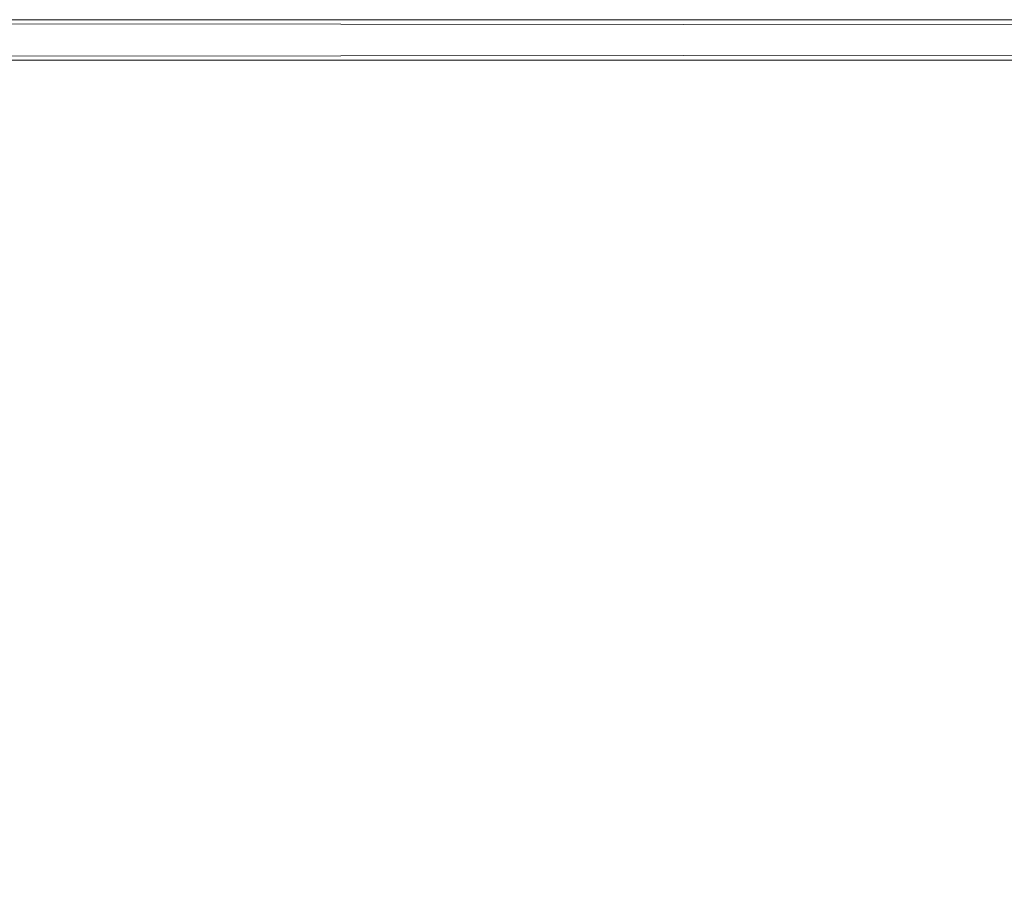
# Model space of a CAD drawing. Header units: inches. Extents: x -435 to -105, y -58 to 70.
# Tile 57 of 256: x -183.26 to -181.15, y -2.56 to -0.69. Entities that reach past the tile are written whole.
import ezdxf

# ---------------------------------------------------------------- set-up
doc = ezdxf.new("R2010")
doc.units = ezdxf.units.IN
doc.header["$LTSCALE"] = 0.285583
doc.header["$MEASUREMENT"] = 0
doc.layers.add('CET color Burlywood4', color=7, linetype='Continuous', true_color=0x8d7057)
doc.layers.add('CET color Grey80', color=7, linetype='Continuous', true_color=0xcdcec9)
doc.layers.add('CET Default', color=7, linetype='Continuous')

# ---------------------------------------------------------------- blocks, each defined once
blk = doc.blocks.new('*C7')
at = {"layer": 'CET color Burlywood4', "linetype": 'Continuous', "lineweight": 0}
mesh = blk.add_polyface(dxfattribs=at)
corners = [(0.087, 0.087, 27.75), (71.913, 29.913, 27.75), (71.913, 0.087, 27.75), (0.087, 29.913, 27.75)]
mesh.append_faces([[corners[k] for k in face] for face in [(0, 1, 2, 0)]], dxfattribs={"vtx0": -1, "vtx3": -1})
mesh.append_faces([[corners[k] for k in face] for face in [(0, 3, 1, 0)]], dxfattribs={"vtx2": -1})
at = {"layer": 'CET color Grey80', "linetype": 'Continuous', "lineweight": 0}
mesh = blk.add_polyface(dxfattribs=at)
corners = [(0.087, 29.913, 27.75), (71.913, 29.913, 27.75), (71.913, 29.913, 29), (0.087, 29.913, 29), (72, 30, 28.92), (0, 30, 28.92), (72, 30, 27.83), (0, 30, 27.83)]
mesh.append_faces([[corners[k] for k in face] for face in [(0, 2, 3, 0), (3, 4, 5, 3), (5, 6, 7, 5), (7, 1, 0, 7)]], dxfattribs={"vtx0": -1, "vtx3": -1})
mesh.append_faces([[corners[k] for k in face] for face in [(0, 1, 2, 0), (3, 2, 4, 3), (5, 4, 6, 5), (7, 6, 1, 7)]], dxfattribs={"vtx2": -1})
mesh = blk.add_polyface(dxfattribs=at)
corners = [(0.087, 0.087, 29), (71.913, 0.087, 29), (71.913, 29.913, 29), (0.087, 29.913, 29)]
mesh.append_faces([[corners[k] for k in face] for face in [(0, 2, 3, 0)]], dxfattribs={"vtx0": -1, "vtx3": -1})
mesh.append_faces([[corners[k] for k in face] for face in [(0, 1, 2, 0)]], dxfattribs={"vtx2": -1})
blk = doc.blocks.new('*C17')
at = {"layer": 'CET Default', "linetype": 'Continuous', "lineweight": 0}
blk.add_blockref('*C7', (-190.4164, -30.6868, 0), dxfattribs=at)

msp = doc.modelspace()

# ---------------------------------------------------------------- block references
at = {"layer": 'CET Default', "linetype": 'Continuous', "lineweight": 0}
msp.add_blockref('*C17', (0, 0), dxfattribs=at)

doc.saveas('drawing.dxf')
